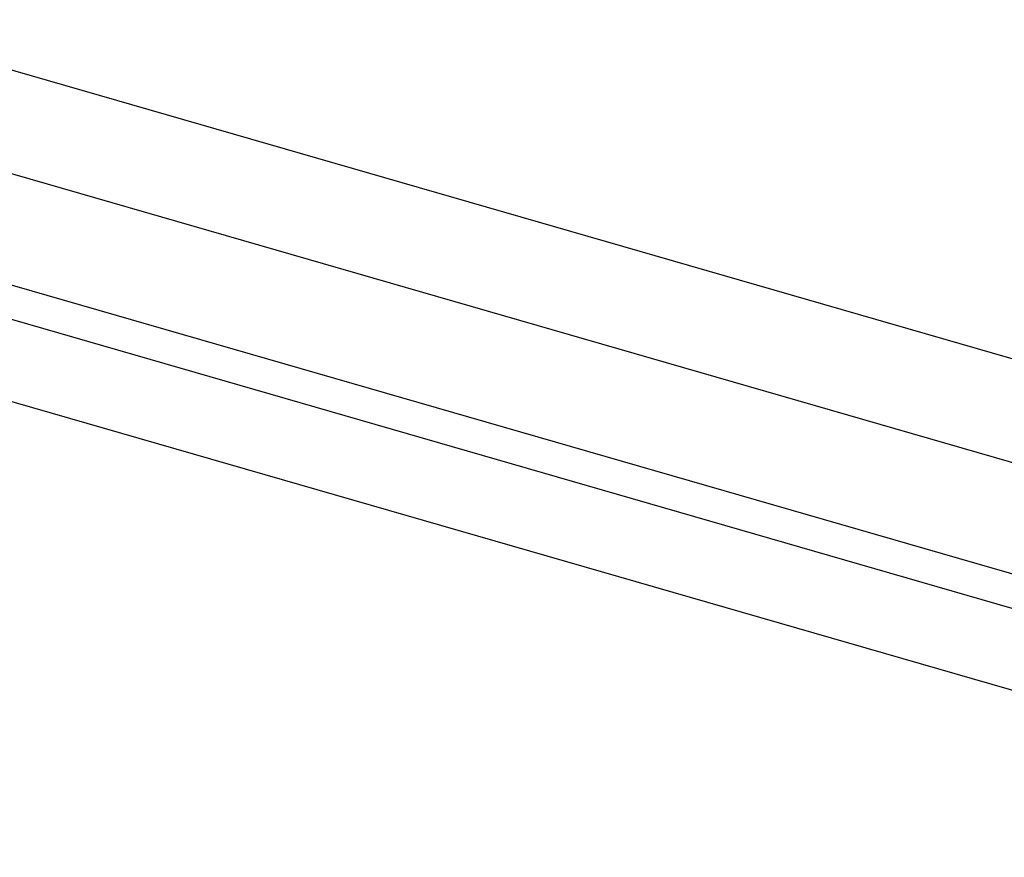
# Model space of a CAD drawing. Header units: millimetres. Extents: x 0 to 420, y 0 to 297.
# Tile 48 of 85: x 166.45 to 174.74, y 87.17 to 94.22. Entities that reach past the tile are written whole.
import ezdxf

# ---------------------------------------------------------------- set-up
doc = ezdxf.new("R2010")
doc.units = ezdxf.units.MM
doc.header["$LTSCALE"] = 23.1
doc.layers.add('0000242733_2_KÖRPERKANTE', color=7, linetype='CONTINUOUS')

msp = doc.modelspace()

# ---------------------------------------------------------------- linework, layer by layer
at = {"layer": '0000242733_2_KÖRPERKANTE', "color": 7, "linetype": 'Continuous'}
for p, q in [((164.9131, 94.2229), (182.1874, 89.2362)), ((179.6765, 87.1661), (166.2631, 91.0383))]:
    msp.add_line(p, q, dxfattribs=at)
at = {"layer": '0000242733_2_KÖRPERKANTE', "color": 9, "linetype": 'Continuous'}
for p, q in [((164.9131, 93.3489), (181.3401, 88.6068)), ((180.5265, 87.9023), (164.9131, 92.4095)), ((164.9131, 92.1208), (180.2765, 87.6858))]:
    msp.add_line(p, q, dxfattribs=at)

doc.saveas('drawing.dxf')
